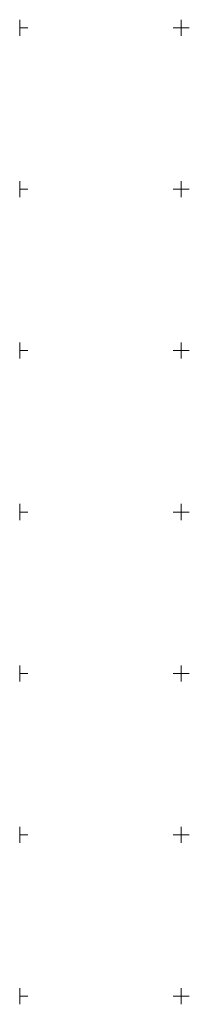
# Model space of a CAD drawing. Extents: x 6414462 to 20492237, y 5756825 to 17376351.
# Tile 101 of 127: x 6498000 to 6498052, y 5809698 to 5810002. Entities that reach past the tile are written whole.
import ezdxf

# ---------------------------------------------------------------- set-up
doc = ezdxf.new("R2010")
doc.units = 0
doc.linetypes.add('Lipnica teren 1$0$HIDDEN2', pattern=[0.1875, 0.125, -0.0625])
doc.layers.add('2324-2024 mdcp$0$Ramka sekcyjna', color=7, linetype='Continuous', lineweight=18)
doc.layers.add('Lipnica teren 1$0$demontaże', color=10, linetype='Continuous')

# ---------------------------------------------------------------- blocks, each defined once
blk = doc.blocks.new('2324-2024 mdcp')
at = {"layer": '2324-2024 mdcp$0$Ramka sekcyjna', "color": 7, "linetype": 'Continuous', "lineweight": 18, "flags": 128}
for points in [[(6498000, 5810000), (6498000, 5810002.5)], [(6498000, 5810000), (6498002.5, 5810000)], [(6498000, 5810000), (6498000, 5809997.5)], [(6498000, 5810000), (6498002.5, 5810000)], [(6498052.5, 5810000), (6498047.5, 5810000)], [(6498052.5, 5810000), (6498047.5, 5810000)], [(6498050, 5810000), (6498050, 5810002.5)], [(6498050, 5810000), (6498050, 5809997.5)], [(6498000, 5809947.5), (6498000, 5809952.5)], [(6498050, 5809947.5), (6498050, 5809952.5)], [(6498000, 5809950), (6498002.5, 5809950)], [(6498052.5, 5809950), (6498047.5, 5809950)], [(6498000, 5809897.5), (6498000, 5809902.5)], [(6498050, 5809897.5), (6498050, 5809902.5)], [(6498000, 5809900), (6498002.5, 5809900)], [(6498052.5, 5809900), (6498047.5, 5809900)], [(6498000, 5809847.5), (6498000, 5809852.5)], [(6498050, 5809847.5), (6498050, 5809852.5)], [(6498000, 5809850), (6498002.5, 5809850)], [(6498052.5, 5809850), (6498047.5, 5809850)], [(6498000, 5809797.5), (6498000, 5809802.5)], [(6498050, 5809797.5), (6498050, 5809802.5)], [(6498000, 5809800), (6498002.5, 5809800)], [(6498052.5, 5809800), (6498047.5, 5809800)], [(6498000, 5809750), (6498000, 5809752.5)], [(6498000, 5809750), (6498002.5, 5809750)], [(6498000, 5809750), (6498000, 5809747.5)], [(6498000, 5809750), (6498002.5, 5809750)], [(6498052.5, 5809750), (6498047.5, 5809750)], [(6498052.5, 5809750), (6498047.5, 5809750)], [(6498050, 5809750), (6498050, 5809752.5)], [(6498050, 5809750), (6498050, 5809747.5)], [(6498000, 5809697.5), (6498000, 5809702.5)], [(6498050, 5809697.5), (6498050, 5809702.5)], [(6498000, 5809700), (6498002.5, 5809700)], [(6498052.5, 5809700), (6498047.5, 5809700)]]:
    blk.add_lwpolyline(points, dxfattribs=at)
blk = doc.blocks.new('Lipnica teren 1')
at = {"layer": 'Lipnica teren 1$0$demontaże', "linetype": 'Lipnica teren 1$0$HIDDEN2'}
blk.add_blockref('2324-2024 mdcp', (0, 0), dxfattribs=at)

msp = doc.modelspace()

# ---------------------------------------------------------------- block references
msp.add_blockref('Lipnica teren 1', (0, 0))

doc.saveas('drawing.dxf')
